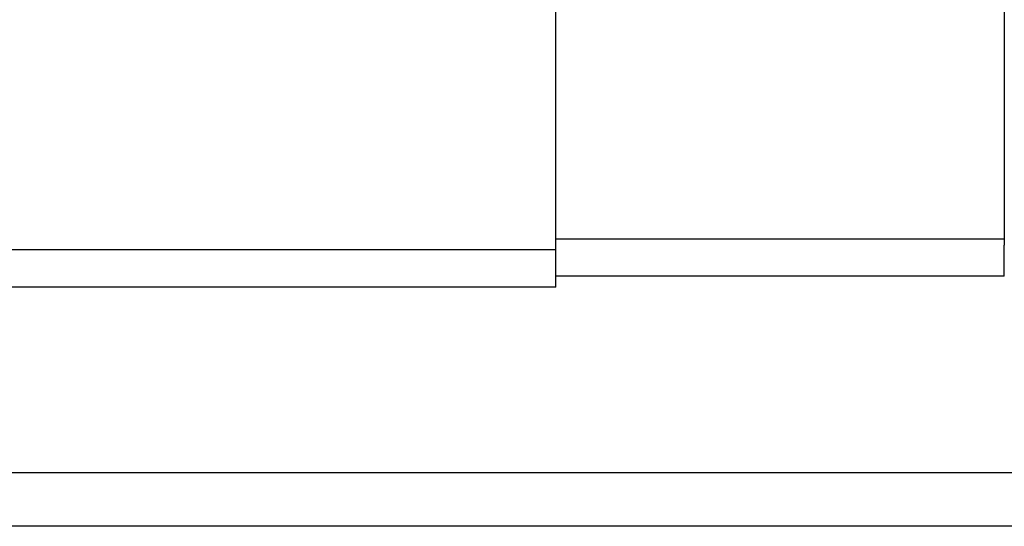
# Model space of a CAD drawing. Header units: millimetres. Extents: x 920 to 1152, y 73 to 151.
# Tile 33 of 50: x 1099 to 1112, y 88 to 95. Entities that reach past the tile are written whole.
import ezdxf

# ---------------------------------------------------------------- set-up
doc = ezdxf.new("R2010")
doc.units = ezdxf.units.MM
doc.header["$LTSCALE"] = 0.15
doc.layers.add('2', color=7, linetype='CONTINUOUS')
doc.layers.add('OUT', color=3, linetype='CONTINUOUS')

msp = doc.modelspace()

# ---------------------------------------------------------------- linework, layer by layer
at = {"layer": '2', "color": 0, "linetype": 'Continuous'}
for p, q in [((1112.298, 111.52), (1112.298, 91.691)), ((1106.298, 91.777), (1112.298, 91.777)), ((1106.298, 91.627), (1083.398, 91.627)), ((1112.298, 91.277), (1112.298, 91.691)), ((1112.298, 91.277), (1106.298, 91.277)), ((1106.298, 91.127), (1083.398, 91.127)), ((1152.048, 88.641), (1031.822, 88.641)), ((1152.048, 87.927), (1012.648, 87.927))]:
    msp.add_line(p, q, dxfattribs=at)
at = {"layer": 'OUT', "color": 0, "linetype": 'Continuous'}
msp.add_line((1106.298, 91.127), (1106.298, 111.927), dxfattribs=at)

doc.saveas('drawing.dxf')
